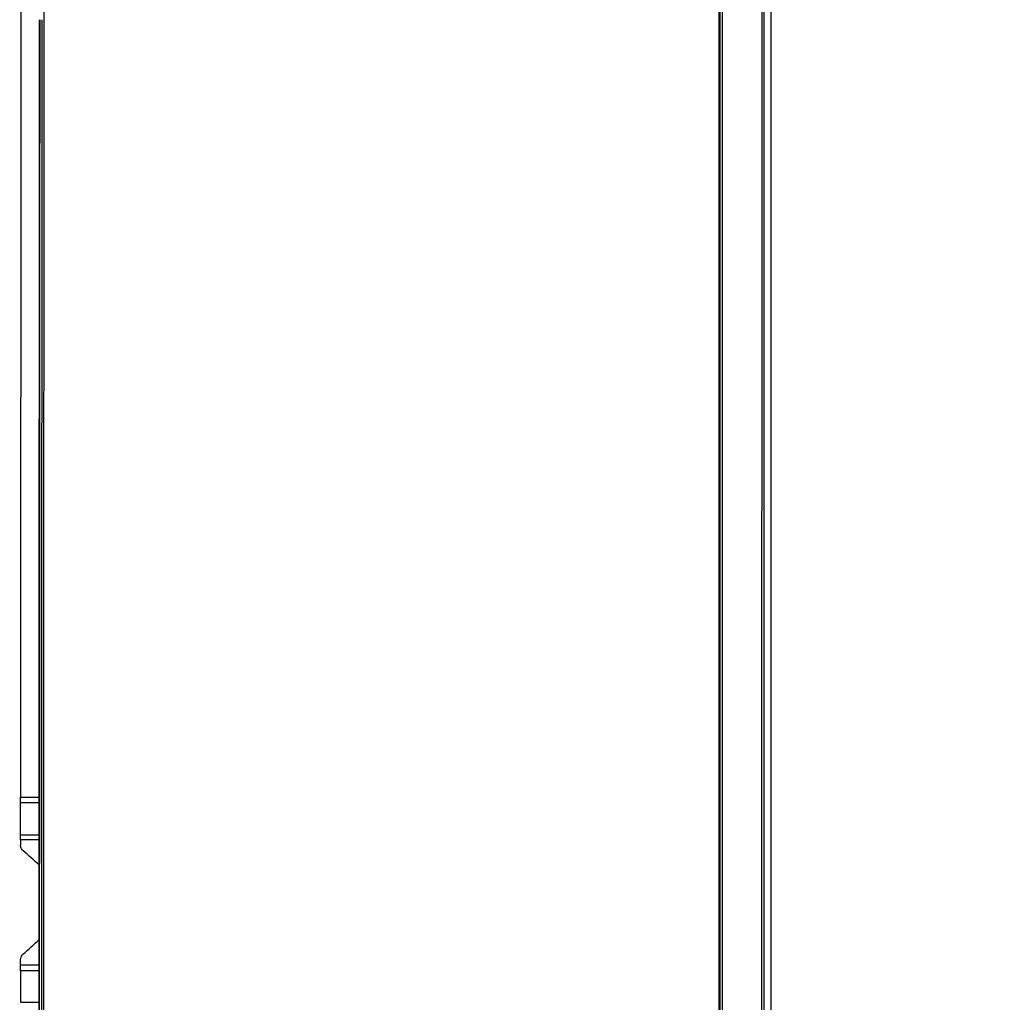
# Model space of a CAD drawing. Header units: millimetres. Extents: x -424979 to 718034, y -72486 to 344972.
# Tile 57 of 256: x 350607 to 351241, y 47243 to 47876. Entities that reach past the tile are written whole.
import ezdxf
from ezdxf.xclip import XClip

# ---------------------------------------------------------------- set-up
doc = ezdxf.new("R2010")
doc.units = ezdxf.units.MM
doc.header["$MEASUREMENT"] = 0
doc.header["$XCLIPFRAME"] = 0
doc.layers.add('0100_001_6_0_Nr_pióra__1', color=7, linetype='Continuous', lineweight=13)
doc.layers.add('IS_KLIM_urządzenia', color=3, linetype='Continuous')
doc.layers.add('Rysunki i obrazki', color=7, linetype='Continuous')
picture_1 = doc.add_image_def('image6.tif', size_in_pixel=(4960, 3507))

# ---------------------------------------------------------------- blocks, each defined once
blk = doc.blocks.new('Rysunek_6_6', base_point=(-286891.41, 45461))
at = {"layer": '0100_001_6_0_Nr_pióra__1', "color": 7, "lineweight": 13}
image = blk.add_image(picture_1, insert=(-308193.9, 31055.98), size_in_units=(41994.67, 29692.6), rotation=-1.195405, dxfattribs=at)
image.set_boundary_path([(-0.5, -0.5), (4959.5, 3506.5)])
blk = doc.blocks.new('G$CFEA986A8')
at = {"layer": 'IS_KLIM_urządzenia', "linetype": 'Continuous'}
for p, q in [((508.86, 201.26), (508.86, 196.29)), ((517.34, 201.26), (508.86, 201.26)), ((553.81, 201.26), (562.34, 201.26)), ((562.34, 196.29), (562.34, 201.26)), ((562.34, 201.26), (563.89, 201.26)), ((563.89, 201.26), (563.89, 196.29)), ((902.57, 201.14), (563.89, 201.26)), ((46.52, 13.96), (921.55, 13.84)), ((48.58, 13.7), (919.48, 13.58)), ((919.48, 13.06), (48.58, 13.18)), ((58.73, 0), (909.33, -0.12)), ((58.74, 2.46), (909.33, 2.34)), ((909.33, 1.87), (58.74, 1.98))]:
    blk.add_line(p, q, dxfattribs=at)
for points in [[(517.34, 196.29), (517.34, 197.95), (517.34, 199.6), (517.34, 201.26)], [(517.34, 201.26), (517.88, 201.26), (518.41, 201.26), (518.95, 201.26)], [(518.95, 201.26), (518.95, 199.6), (518.95, 197.95), (518.95, 196.29)], [(552.42, 196.29), (552.42, 197.95), (552.42, 199.6), (552.42, 201.26)], [(552.42, 201.26), (552.88, 201.26), (553.35, 201.26), (553.81, 201.26)], [(553.81, 201.26), (553.81, 199.6), (553.81, 197.95), (553.81, 196.29)], [(521.74, 200.61), (523.05, 199.17), (524.37, 197.73), (525.69, 196.29)], [(448.64, 196.29), (505.06, 196.29), (561.48, 196.29), (772.5, 196.17)], [(772.5, 196.12), (561.48, 196.24), (505.06, 196.24), (448.64, 196.24)], [(772.5, 195.01), (561.48, 195.13), (505.06, 195.13), (448.64, 195.13)]]:
    blk.add_open_spline(points, degree=3, dxfattribs=at)
for points, knots in [([(518.95, 201.26), (519.03, 201.26), (519.12, 201.26), (519.56, 201.26), (519.91, 201.26), (520.26, 201.26)], [0, 0, 0, 0, 0.194122, 0.194122, 1, 1, 1, 1]), ([(520.26, 201.26), (520.26, 201.26), (520.26, 201.26), (520.49, 201.26), (520.71, 201.22), (521.14, 201.07), (521.34, 200.96), (521.59, 200.76), (521.67, 200.69), (521.74, 200.61)], [0, 0, 0, 0, 0.00085, 0.00085, 0.407375, 0.407375, 0.813931, 0.813931, 1, 1, 1, 1]), ([(549.52, 200.59), (549.52, 200.59), (549.52, 200.59), (549.67, 200.76), (549.84, 200.9), (550.24, 201.12), (550.45, 201.19), (550.79, 201.25), (550.9, 201.26), (551.01, 201.26)], [0, 0, 0, 0, 0.000385, 0.000385, 0.399729, 0.399729, 0.799094, 0.799094, 1, 1, 1, 1]), ([(552.42, 201.26), (552.3, 201.26), (552.18, 201.26), (551.71, 201.26), (551.36, 201.26), (551.01, 201.26)], [0, 0, 0, 0, 0.251852, 0.251852, 1, 1, 1, 1]), ([(545.7, 196.29), (545.7, 196.29), (545.7, 196.29), (546.97, 197.72), (548.25, 199.16), (549.52, 200.59)], [0, 0, 0, 0, 0.000133, 0.000133, 1, 1, 1, 1]), ([(448.64, 195.58), (499.41, 195.58), (550.18, 195.58), (761.2, 195.46), (766.85, 195.46), (772.5, 195.46)], [0, 0, 0, 0, 0.899861, 0.899861, 1, 1, 1, 1]), ([(917.32, 195.01), (917.22, 195.01), (917.12, 195.01), (911.69, 195.01), (906.36, 195.01), (879.69, 195.01), (858.36, 195.01), (815.52, 195.01), (794.01, 195.01), (772.5, 195.01)], [0, 0, 0, 0, 0.002026, 0.002026, 0.112505, 0.112505, 0.554422, 0.554422, 1, 1, 1, 1])]:
    blk.add_open_spline(points, degree=3, knots=knots, dxfattribs=at)

msp = doc.modelspace()

# ---------------------------------------------------------------- block references
at = {"layer": 'IS_KLIM_urządzenia', "xscale": 2.4, "yscale": 2.4, "zscale": 2.4, "rotation": 89.99999999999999}
msp.add_blockref('G$CFEA986A8', (351090.73, 46021.76), dxfattribs=at)
at = {"layer": 'Rysunki i obrazki', "color": 151, "linetype": 'Continuous', "lineweight": 20, "true_color": 0x80c2ff}
ref = msp.add_blockref('Rysunek_6_6', (361669.9, 45461), dxfattribs=at)
XClip(ref).set_block_clipping_path([(-308193.8982892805, 31055.984616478), (-266208.371343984, 30179.8821280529), (-265588.9174272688, 59866.0198290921), (-307574.4443725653, 60742.1223175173)])

doc.saveas('drawing.dxf')
